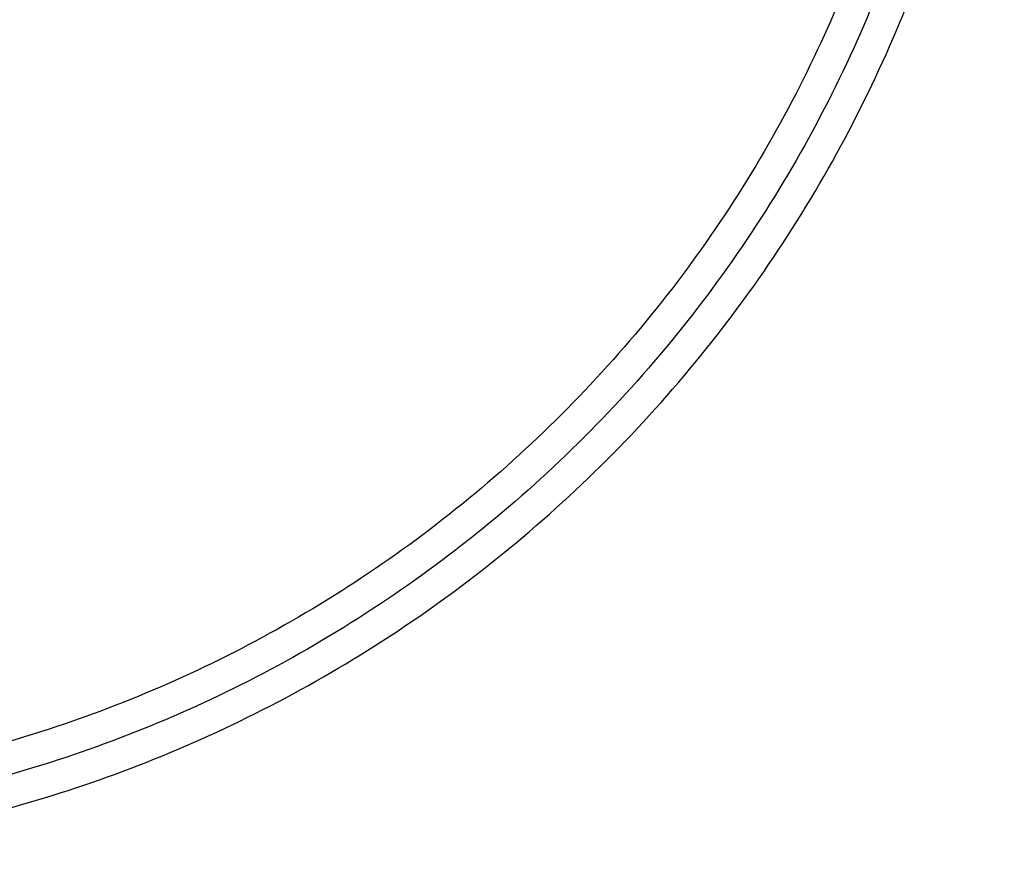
# Model space of a CAD drawing. Header units: millimetres. Extents: x -555 to 2346, y 1993 to 3099.
# Tile 37 of 40: x 1947 to 2346, y 1999 to 2338. Entities that reach past the tile are written whole.
import ezdxf

# ---------------------------------------------------------------- set-up
doc = ezdxf.new("R2010")
doc.units = ezdxf.units.MM
doc.layers.add('Tabletop', color=7, linetype='Continuous', true_color=0x7f7f3f)

msp = doc.modelspace()

# ---------------------------------------------------------------- linework, layer by layer
at = {"layer": 'Tabletop'}
for points, knots in [([(2345.95, 2548.93, 8.93), (2345.95, 1998.93, 8.93), (1795.95, 1998.93, 8.93), (1245.95, 1998.93, 8.93), (1245.95, 2548.93, 8.93), (1245.95, 3098.93, 8.93), (1795.95, 3098.93, 8.93), (2345.95, 3098.93, 8.93), (2345.95, 2548.93, 8.93)], [-3455.751919, -3455.751919, -3455.751919, -2591.813939, -2591.813939, -1727.875959, -1727.875959, -863.93798, -863.93798, 0, 0, 0]), ([(2345.95, 2548.93, 16.93), (2345.95, 1998.93, 16.93), (1795.95, 1998.93, 16.93), (1245.95, 1998.93, 16.93), (1245.95, 2548.93, 16.93), (1245.95, 3098.93, 16.93), (1795.95, 3098.93, 16.93), (2345.95, 3098.93, 16.93), (2345.95, 2548.93, 16.93)], [-3455.751919, -3455.751919, -3455.751919, -2591.813939, -2591.813939, -1727.875959, -1727.875959, -863.93798, -863.93798, 0, 0, 0]), ([(2345.95, 2548.93, 12.93), (2345.95, 1998.93, 12.93), (1795.95, 1998.93, 12.93), (1245.95, 1998.93, 12.93), (1245.95, 2548.93, 12.93), (1245.95, 3098.93, 12.93), (1795.95, 3098.93, 12.93), (2345.95, 3098.93, 12.93), (2345.95, 2548.93, 12.93)], [-3455.751919, -3455.751919, -3455.751919, -2591.813939, -2591.813939, -1727.875959, -1727.875959, -863.93798, -863.93798, 0, 0, 0]), ([(2332.95, 2548.93, 3.43), (2332.95, 3085.93, 3.43), (1795.95, 3085.93, 3.43), (1258.95, 3085.93, 3.43), (1258.95, 2548.93, 3.43), (1258.95, 2011.93, 3.43), (1795.95, 2011.93, 3.43), (2332.95, 2011.93, 3.43), (2332.95, 2548.93, 3.43)], [0, 0, 0, 1100, 1100, 2200, 2200, 3300, 3300, 4400, 4400, 4400]), ([(2319.95, 2548.93, -2.07), (2319.95, 3072.93, -2.07), (1795.95, 3072.93, -2.07), (1271.95, 3072.93, -2.07), (1271.95, 2548.93, -2.07), (1271.95, 2024.93, -2.07), (1795.95, 2024.93, -2.07), (2319.95, 2024.93, -2.07), (2319.95, 2548.93, -2.07)], [0, 0, 0, 1100, 1100, 2200, 2200, 3300, 3300, 4400, 4400, 4400])]:
    msp.add_rational_spline(points, [1, 0.707106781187, 1, 0.707106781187, 1, 0.707106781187, 1, 0.707106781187, 1], degree=2, knots=knots, dxfattribs=at)

doc.saveas('drawing.dxf')
